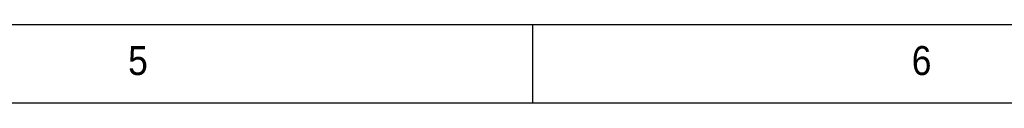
# Model space of a CAD drawing. Header units: millimetres. Extents: x 2 to 208, y 2 to 146.
# Tile 4 of 9: x 113.62 to 145.04, y 143.5 to 146. Entities that reach past the tile are written whole.
import ezdxf

# ---------------------------------------------------------------- set-up
doc = ezdxf.new("R2010")
doc.units = ezdxf.units.MM
doc.header["$LTSCALE"] = 0.5
doc.layers.add('TEXT', color=5, linetype='Continuous')
doc.styles.add('SLDTEXTSTYLE1', font='GOTHIC.TTF', dxfattribs={"width": 0.913})

msp = doc.modelspace()

# ---------------------------------------------------------------- linework, layer by layer
at = {"layer": 'TEXT'}
for p, q in [((207.5, 146), (2.5, 146)), ((130, 143.5), (130, 146)), ((205, 143.5), (5, 143.5))]:
    msp.add_line(p, q, dxfattribs=at)

# ---------------------------------------------------------------- texts
at = {"layer": 'TEXT', "char_height": 0.9260417, "attachment_point": 1, "style": 'SLDTEXTSTYLE1'}
for s, insert in [('5', (117.0833333, 145.3231553)), ('6', (142.0833333, 145.3231553))]:
    msp.add_mtext(s, dxfattribs=dict(at, insert=insert))

doc.saveas('drawing.dxf')
